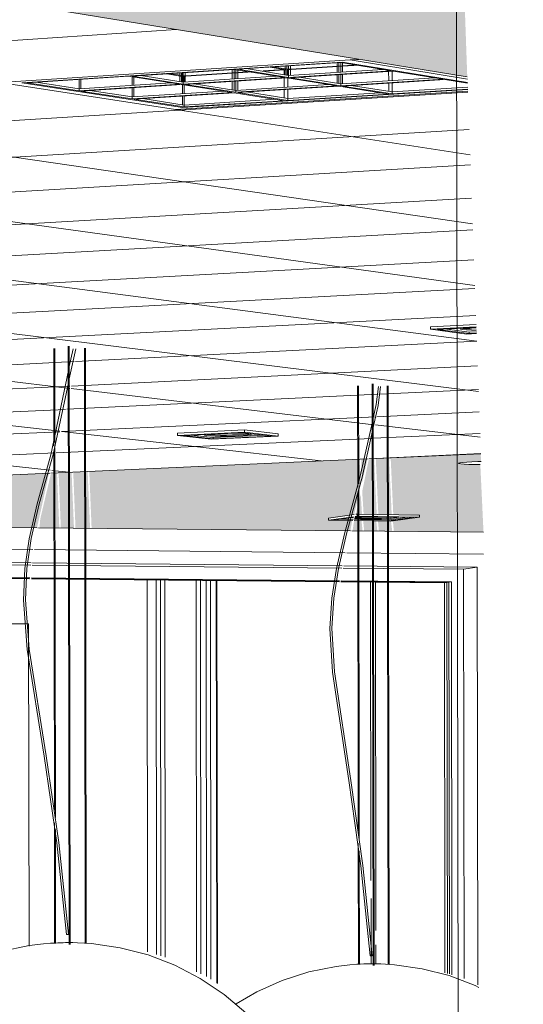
# Model space of a CAD drawing. Header units: metres. Extents: x -32 to 90, y -28 to 32.
# Tile 109 of 148: x 90.07523 to 90.07631, y 1.77811 to 1.78022. Entities that reach past the tile are written whole.
import ezdxf

# ---------------------------------------------------------------- set-up
doc = ezdxf.new("R2010")
doc.units = ezdxf.units.M
for name, color, linetype, lineweight in [('A-CLNG', 13, 'Continuous', 18), ('A-CLNG-PATT', 13, 'Continuous', 35), ('A-GLAZ', 151, 'Continuous', 18), ('A-WALL', 113, 'Continuous', 18), ('E-LITE-EQPM', 33, 'Continuous', 18)]:
    doc.layers.add(name, color=color, linetype=linetype, lineweight=lineweight)

# ---------------------------------------------------------------- blocks, each defined once
blk = doc.blocks.new('FP_67-3-RESTAURANTE- ÁREA DE REFEIÇÃO AMPLIADA')
at = {"layer": 'A-CLNG-PATT', "lineweight": 18}
for p, q in [((3.3240096, 1.7797845), (3.3211372, 1.7802019)), ((3.3211404, 1.780054), (3.3233728, 1.7802023)), ((3.3237467, 1.7801369), (3.3237661, 1.7801381)), ((3.3211439, 1.7798891), (3.3239995, 1.7800677)), ((3.3240144, 1.7796515), (3.3211405, 1.7800473)), ((3.3240043, 1.7799331), (3.3233714, 1.7800304)), ((3.3211455, 1.7798137), (3.3240024, 1.7799873)), ((3.3240186, 1.7795319), (3.3211435, 1.7799081)), ((3.321147, 1.7797425), (3.3240051, 1.7799113)), ((3.3216109, 1.7797018), (3.3240077, 1.7798395)), ((3.3240225, 1.7794236), (3.3211462, 1.7797822)), ((3.3216005, 1.7796366), (3.3240101, 1.7797714)), ((3.3215872, 1.7795747), (3.3240124, 1.7797069)), ((3.3227668, 1.7795792), (3.3240146, 1.7796455)), ((3.3231442, 1.7794301), (3.3215961, 1.7796144)), ((3.3215563, 1.7794597), (3.3240167, 1.7795872)), ((3.3231567, 1.779488), (3.3240186, 1.7795317)), ((3.3231229, 1.7793384), (3.3215719, 1.7795151)), ((3.3215404, 1.7794062), (3.3231537, 1.7794879)), ((3.3231479, 1.7794355), (3.3240205, 1.7794787)), ((3.3215263, 1.7793554), (3.3231443, 1.7794354)), ((3.3231016, 1.7792544), (3.3215458, 1.7794242)), ((3.3231379, 1.7793854), (3.3238071, 1.7794177)), ((3.3237978, 1.7793523), (3.323147, 1.7794298)), ((3.3238107, 1.7794179), (3.3240223, 1.7794281)), ((3.3215135, 1.7793069), (3.3231347, 1.7793852)), ((3.3238042, 1.7793694), (3.3240241, 1.7793798)), ((3.3231266, 1.7793374), (3.3238012, 1.7793693)), ((3.324026, 1.7793251), (3.3238013, 1.7793519)), ((3.3215143, 1.7792613), (3.3231226, 1.7793372)), ((3.3236846, 1.7792745), (3.3231267, 1.779338)), ((3.3237961, 1.779323), (3.3240257, 1.7793336)), ((3.3231151, 1.7792915), (3.3237922, 1.7793228)), ((3.3218117, 1.7792313), (3.3231119, 1.7792914)), ((3.3231423, 1.7792499), (3.3231054, 1.779254))]:
    blk.add_line(p, q, dxfattribs=at)

msp = doc.modelspace()

# ---------------------------------------------------------------- hatches: boundary and pattern name
at = {"layer": 'A-CLNG-PATT'}
h = msp.add_hatch(color=256, dxfattribs=at)
h.paths.add_polyline_path([(90.0762221, 1.7791209), (90.0762152, 1.7792668), (90.076169, 1.7792688), (90.0761683, 1.7792696), (90.076177, 1.7792713), (90.0762167, 1.7792737), (90.0762161, 1.7792897), (90.0760226, 1.7792809), (90.0760282, 1.7791588), (90.0760849, 1.779156), (90.076085, 1.7791536), (90.0760274, 1.7791448), (90.0760294, 1.7791229), (90.0762141, 1.779121)], flags=0)
h.paths.add_polyline_path([(90.076026, 1.7791229), (90.0760232, 1.7791448), (90.0759953, 1.7791448), (90.0759973, 1.7791232), (90.0760259, 1.7791229)], flags=0)
h.paths.add_polyline_path([(90.0759939, 1.7791232), (90.0759916, 1.7791453), (90.0759636, 1.7791448), (90.0759657, 1.7791235), (90.0759938, 1.7791232)], flags=0)
h.paths.add_polyline_path([(90.0759622, 1.7791235), (90.07596, 1.7791457), (90.0759439, 1.7791448), (90.0759407, 1.7791237), (90.0759621, 1.7791235)], flags=0)
h.paths.add_polyline_path([(90.075936, 1.7791238), (90.0759399, 1.779146), (90.0758894, 1.7791471), (90.0758893, 1.7791511), (90.0759445, 1.7791599), (90.0759587, 1.7792257), (90.0759556, 1.7792779), (90.0753749, 1.7792516), (90.0753799, 1.7791294), (90.0759332, 1.7791238)], flags=0)
h.paths.add_polyline_path([(90.0753766, 1.7791294), (90.0753714, 1.7792515), (90.0753404, 1.7792501), (90.0753453, 1.7791297), (90.0753765, 1.7791294)], flags=0)
h.paths.add_polyline_path([(90.075342, 1.7791298), (90.0753369, 1.7792499), (90.075309, 1.7792487), (90.0753138, 1.7791301), (90.0753419, 1.7791298)], flags=0)
h.paths.add_polyline_path([(90.0753105, 1.7791301), (90.0753055, 1.7792485), (90.0752922, 1.7792458), (90.0752695, 1.7791494), (90.075268, 1.7791305), (90.0753104, 1.7791301)], flags=0)
h.paths.add_polyline_path([(90.0752626, 1.7791306), (90.0752809, 1.7792134), (90.0752881, 1.7792477), (90.0742851, 1.7792026), (90.0738276, 1.7792487), (90.0738313, 1.7791752), (90.0738717, 1.7791812), (90.0740043, 1.7791783), (90.0740033, 1.7791747), (90.0739431, 1.779166), (90.0738296, 1.7791659), (90.0738309, 1.779145), (90.075261, 1.7791306)], flags=0)
h.paths.add_polyline_path([(90.0738277, 1.779145), (90.0738258, 1.7791676), (90.0738143, 1.7791685), (90.0738147, 1.7791724), (90.073827, 1.7791764), (90.0738239, 1.7792491), (90.0737868, 1.7792529), (90.0737901, 1.7791454), (90.0738275, 1.779145)], flags=0)
h.paths.add_polyline_path([(90.0737869, 1.7791454), (90.0737831, 1.7792532), (90.073756, 1.779256), (90.0737594, 1.7791457), (90.0737867, 1.7791454)], flags=0)
h.paths.add_polyline_path([(90.0737562, 1.7791457), (90.0737524, 1.7792563), (90.073693, 1.779262), (90.0736828, 1.7791937), (90.0736814, 1.7791465), (90.0737561, 1.7791457)], flags=0)
h.paths.add_polyline_path([(90.073676, 1.7791466), (90.0736763, 1.7791623), (90.0736795, 1.7791959), (90.0736873, 1.7792629), (90.0733454, 1.7792974), (90.0733485, 1.7791498), (90.0736759, 1.7791466)], flags=0)
h.paths.add_polyline_path([(90.0760216, 1.7791504), (90.076025, 1.7791526), (90.0760235, 1.7791532), (90.0760224, 1.779151), (90.0760217, 1.7791505)], flags=0)
h.paths.add_polyline_path([(90.0759576, 1.7791508), (90.0759563, 1.779152), (90.0759553, 1.7791508)], flags=0)
h.paths.add_polyline_path([(90.0760271, 1.7791512), (90.0760302, 1.7791537), (90.0760271, 1.7791517), (90.0760271, 1.7791514)], flags=0)
h.paths.add_polyline_path([(90.0759423, 1.7791512), (90.0759408, 1.7791526), (90.0759415, 1.7791514)], flags=0)
h.paths.add_polyline_path([(90.0749931, 1.7791553), (90.0748575, 1.7791576), (90.0748574, 1.7791616), (90.0749257, 1.7791704), (90.0750503, 1.7791667), (90.0750492, 1.779164), (90.0749966, 1.7791559)], flags=0)
h.paths.add_polyline_path([(90.0760248, 1.7791589), (90.0760192, 1.7792808), (90.0759906, 1.7792795), (90.0759961, 1.7791593), (90.0760247, 1.7791589)], flags=0)
h.paths.add_polyline_path([(90.0759926, 1.7791593), (90.0759872, 1.7792793), (90.0759755, 1.7792777), (90.0759614, 1.7792085), (90.0759645, 1.7791597), (90.0759926, 1.7791593)], flags=0)
h.paths.add_polyline_path([(90.0759475, 1.7791595), (90.075961, 1.7791599), (90.0759581, 1.7792032), (90.0759476, 1.7791599)], flags=0)
h.paths.add_polyline_path([(90.0749255, 1.7791613), (90.0749244, 1.7791625), (90.0749193, 1.7791614)], flags=0)
h.paths.add_polyline_path([(90.0739382, 1.7791717), (90.0739526, 1.7791749), (90.0739462, 1.7791744), (90.0739462, 1.7791744), (90.0739382, 1.7791717)], flags=0)
h.paths.add_polyline_path([(90.0738735, 1.7791721), (90.0738719, 1.7791736), (90.0738719, 1.7791721)], flags=0)
h.paths.add_polyline_path([(90.0687592, 1.7792012), (90.0702179, 1.7792768), (90.0702158, 1.7793274), (90.0690687, 1.7792664), (90.062775, 1.7797824), (90.0627724, 1.7797007), (90.0682171, 1.7792687), (90.0681843, 1.7792664), (90.0680632, 1.7792086), (90.0686687, 1.7792022)], flags=0)
h.paths.add_polyline_path([(90.0742928, 1.7792027), (90.0742928, 1.7792027), (90.0746553, 1.7792157)], flags=0)
h.paths.add_polyline_path([(90.0759608, 1.7792271), (90.0759728, 1.7792787), (90.0759591, 1.7792781), (90.0759605, 1.7792345)], flags=0)
h.paths.add_polyline_path([(90.0676226, 1.7841767), (90.0676291, 1.7841745), (90.0676592, 1.784164), (90.0676152, 1.7841555), (90.0676218, 1.7841745)], flags=0)
h.paths.add_polyline_path([(90.0670461, 1.7820176), (90.0670217, 1.782024), (90.0670499, 1.7820277), (90.0670465, 1.7820187)], flags=0)
h.paths.add_polyline_path([(90.0738675, 1.7807944), (90.0738561, 1.7807979), (90.0738811, 1.7808), (90.0738689, 1.780795)], flags=0)
h.paths.add_polyline_path([(90.0806436, 1.7807081), (90.0806545, 1.7807052), (90.0806375, 1.7807061), (90.0806434, 1.780708)], flags=0)
h.paths.add_polyline_path([(90.0784705, 1.7797032), (90.0796536, 1.7797645), (90.079651, 1.7798138), (90.0796012, 1.779813), (90.0795392, 1.7798257), (90.0795389, 1.7798303), (90.0796497, 1.779837), (90.0796394, 1.7800317), (90.079549, 1.7800497), (90.0811108, 1.78014), (90.0814357, 1.780065), (90.0944181, 1.7807934), (90.0944041, 1.7809086), (90.0930034, 1.7808276), (90.0930354, 1.7808263), (90.0929389, 1.7808208), (90.0929093, 1.7809789), (90.0930028, 1.7808276), (90.091475, 1.7898605), (90.0861505, 1.7898605), (90.091501, 1.7808153), (90.0836317, 1.7803506), (90.0529891, 1.7898605), (90.0492314, 1.7898605), (90.0487053, 1.7845891), (90.0579768, 1.7830747), (90.0580085, 1.7836382), (90.0530206, 1.7845326), (90.0589096, 1.7864978), (90.0676226, 1.7841767), (90.0628847, 1.7832761), (90.0628533, 1.7822781), (90.0702076, 1.7810769), (90.0702041, 1.7814513), (90.0670461, 1.7820176), (90.0728379, 1.7827874), (90.0763095, 1.7818626), (90.0732972, 1.7815548), (90.0733183, 1.7805688), (90.0761872, 1.7801002), (90.0761767, 1.780396), (90.0761138, 1.7803916), (90.0738746, 1.780795), (90.078787, 1.7812026), (90.0806434, 1.780708), (90.0784306, 1.7805535), (90.0784695, 1.7797236)], flags=0)
h.paths.add_polyline_path([(90.0796104, 1.7798228), (90.0796083, 1.7798255), (90.0796084, 1.7798235), (90.0796104, 1.7798228)], flags=0)
h.paths.add_polyline_path([(90.0790449, 1.7799146), (90.0789694, 1.7799284), (90.0789691, 1.7799347), (90.0791778, 1.7799443), (90.0792441, 1.7799319), (90.0792444, 1.7799257), (90.0790526, 1.779915)], flags=0)
h.paths.add_polyline_path([(90.0790444, 1.7799267), (90.0790421, 1.7799296), (90.0790416, 1.7799276), (90.0790444, 1.7799267)], flags=0)
h.paths.add_polyline_path([(90.0791676, 1.7799296), (90.0791726, 1.7799326), (90.0791674, 1.7799321), (90.0791675, 1.7799298)], flags=0)
h.paths.add_polyline_path([(90.0578091, 1.7800944), (90.0578144, 1.7801891), (90.0483437, 1.7809655), (90.0483318, 1.7808462), (90.0577906, 1.7800959)], flags=0)
h.paths.add_polyline_path([(90.081795, 1.7800995), (90.0817295, 1.7801152), (90.081729, 1.7801219), (90.0819568, 1.7801345), (90.0820203, 1.7801188), (90.0820207, 1.7801121), (90.081805, 1.7801)], flags=0)
h.paths.add_polyline_path([(90.0818044, 1.780113), (90.0818022, 1.780115), (90.081803, 1.7801137), (90.0818043, 1.7801131)], flags=0)
h.paths.add_polyline_path([(90.0819464, 1.780118), (90.0819463, 1.7801207), (90.0819463, 1.7801184), (90.0819463, 1.7801181)], flags=0)
h.paths.add_polyline_path([(90.0830324, 1.780169), (90.0829722, 1.7801871), (90.0829719, 1.7801925), (90.0832099, 1.780206), (90.0832689, 1.7801892), (90.0832694, 1.7801824), (90.0830435, 1.7801697)], flags=0)
h.paths.add_polyline_path([(90.0830466, 1.7801832), (90.0830443, 1.7801847), (90.0830463, 1.7801834), (90.0830466, 1.7801832)], flags=0)
h.paths.add_polyline_path([(90.0831943, 1.7801884), (90.0831958, 1.7801911), (90.0831942, 1.7801901), (90.0831943, 1.7801885)], flags=0)
h.paths.add_polyline_path([(90.0843319, 1.7802421), (90.0842778, 1.780261), (90.0842774, 1.7802666), (90.0845276, 1.7802808), (90.0845804, 1.7802631), (90.0845809, 1.7802561), (90.0843442, 1.7802428)], flags=0)
h.paths.add_polyline_path([(90.0845052, 1.7802624), (90.0845073, 1.7802658), (90.084505, 1.7802641), (90.0845052, 1.7802625)], flags=0)
h.paths.add_polyline_path([(90.0793279, 1.7802769), (90.0792436, 1.7802968), (90.0792433, 1.7803019), (90.0794724, 1.7803164), (90.0795557, 1.7802984), (90.079556, 1.7802913), (90.0793369, 1.7802775)], flags=0)
h.paths.add_polyline_path([(90.0793284, 1.7802921), (90.0793281, 1.780295), (90.0793249, 1.7802933), (90.0793284, 1.7802921)], flags=0)
h.paths.add_polyline_path([(90.0856983, 1.780319), (90.0856509, 1.7803388), (90.0856505, 1.7803445), (90.0859138, 1.7803594), (90.0859598, 1.7803391), (90.0859603, 1.7803337), (90.0857118, 1.7803197)], flags=0)
h.paths.add_polyline_path([(90.0858839, 1.7803402), (90.0858877, 1.7803437), (90.0858836, 1.7803433), (90.0858838, 1.7803403)], flags=0)
h.paths.add_polyline_path([(90.0761229, 1.780389), (90.0761138, 1.7803916), (90.0761298, 1.7803894)], flags=0)
h.paths.add_polyline_path([(90.08117, 1.7803926), (90.0810937, 1.780414), (90.0810934, 1.7804192), (90.0813406, 1.7804349), (90.0814157, 1.780414), (90.081416, 1.7804081), (90.0811807, 1.7803933)], flags=0)
h.paths.add_polyline_path([(90.0871368, 1.7803999), (90.087097, 1.7804207), (90.0870965, 1.7804266), (90.0873746, 1.780442), (90.0874122, 1.7804228), (90.0874129, 1.7804154), (90.0871516, 1.7804007)], flags=0)
h.paths.add_polyline_path([(90.0811779, 1.7804088), (90.0811757, 1.7804119), (90.0811758, 1.7804098), (90.0811779, 1.7804088)], flags=0)
h.paths.add_polyline_path([(90.0886533, 1.7804851), (90.088622, 1.7805071), (90.0886214, 1.7805131), (90.0889143, 1.7805297), (90.0889438, 1.7805091), (90.0889446, 1.7805015), (90.0886696, 1.7804861)], flags=0)
h.paths.add_polyline_path([(90.0902544, 1.7805752), (90.0902324, 1.7805995), (90.0902319, 1.7806045), (90.0905415, 1.780622), (90.0905613, 1.7806003), (90.0905622, 1.7805925), (90.0902723, 1.7805762)], flags=0)
h.paths.add_polyline_path([(90.0919473, 1.7806704), (90.091936, 1.7806949), (90.0919353, 1.7807012), (90.0922637, 1.7807182), (90.092273, 1.7806887), (90.091967, 1.7806715)], flags=0)
h.paths.add_polyline_path([(90.0920066, 1.7806875), (90.0920046, 1.780691), (90.0920028, 1.780689), (90.0920066, 1.7806875)], flags=0)
h.paths.add_polyline_path([(90.0922038, 1.7806987), (90.092206, 1.7807009), (90.0922036, 1.7807004), (90.0922037, 1.7806992)], flags=0)
h.paths.add_polyline_path([(90.0937401, 1.7807712), (90.0937395, 1.780792), (90.0937413, 1.7808037), (90.0940877, 1.7808228), (90.0940876, 1.7808068), (90.0940854, 1.7807906), (90.0937438, 1.7807714)], flags=0)
h.paths.add_polyline_path([(90.0938083, 1.7807893), (90.0938061, 1.7807918), (90.0938049, 1.7807909), (90.0938082, 1.7807893)], flags=0)
h.paths.add_polyline_path([(90.0940173, 1.7808011), (90.0940193, 1.7808042), (90.094017, 1.7808039), (90.0940172, 1.7808018)], flags=0)
h.paths.add_polyline_path([(90.078787, 1.7812026), (90.0787358, 1.7812033), (90.0787729, 1.7812064)], flags=0)
h.paths.add_polyline_path([(90.0748652, 1.7812214), (90.0747199, 1.7812522), (90.0747197, 1.7812615), (90.074993, 1.7812867), (90.075137, 1.7812555), (90.0751373, 1.7812462), (90.0748688, 1.7812218)], flags=0)
h.paths.add_polyline_path([(90.0748347, 1.7812488), (90.0748326, 1.7812522), (90.0748332, 1.7812507), (90.0748347, 1.7812488)], flags=0)
h.paths.add_polyline_path([(90.0737543, 1.7812822), (90.0737543, 1.7812822), (90.0742408, 1.7812822)], flags=0)
h.paths.add_polyline_path([(90.0770854, 1.7814232), (90.0769508, 1.7814572), (90.0769504, 1.7814669), (90.0772525, 1.7814947), (90.0773856, 1.7814603), (90.077386, 1.7814505), (90.0770958, 1.7814241)], flags=0)
h.paths.add_polyline_path([(90.0762871, 1.7818532), (90.0763097, 1.7818626), (90.0763231, 1.7818568), (90.0762875, 1.7818532)], flags=0)
h.paths.add_polyline_path([(90.0649699, 1.7824747), (90.064677, 1.7825281), (90.0646773, 1.7825403), (90.0649563, 1.782584), (90.0652476, 1.7825298), (90.0652474, 1.7825176), (90.0650085, 1.7824807)], flags=0)
h.paths.add_polyline_path([(90.0728379, 1.7827874), (90.0727766, 1.7827904), (90.0728042, 1.782794)], flags=0)
h.paths.add_polyline_path([(90.0672662, 1.7828298), (90.0669783, 1.7828907), (90.0669784, 1.7829037), (90.0672992, 1.7829532), (90.067583, 1.7828917), (90.0675829, 1.7828787), (90.067268, 1.78283)], flags=0)
h.paths.add_polyline_path([(90.0698977, 1.7832366), (90.0696194, 1.7833069), (90.0696194, 1.7833208), (90.0699859, 1.7833787), (90.0702223, 1.7833184), (90.0702223, 1.7833174), (90.0702625, 1.783307), (90.070262, 1.783293), (90.0699032, 1.7832375)], flags=0)

# ---------------------------------------------------------------- linework, layer by layer
at = {"layer": 'A-CLNG', "lineweight": 9}
for p, q in [((90.0733183, 1.7805688), (90.0761872, 1.7801002)), ((90.0751833, 1.7800884), (90.0759356, 1.7801369)), ((90.0759356, 1.7801369), (90.0761874, 1.7800958)), ((90.0755602, 1.7800304), (90.0751833, 1.7800884)), ((90.0761883, 1.7800697), (90.0755602, 1.7800304)), ((90.0759758, 1.7792791), (90.0762161, 1.77929)), ((90.0762161, 1.7792897), (90.0759758, 1.7792788)), ((90.0752924, 1.7792482), (90.0759728, 1.7792789)), ((90.0759728, 1.7792787), (90.0752924, 1.7792479)), ((90.0742851, 1.7792026), (90.0752899, 1.7792481)), ((90.0752898, 1.7792478), (90.0742869, 1.7792024)), ((90.0736803, 1.7791465), (90.0752626, 1.7791306)), ((90.0752658, 1.7791305), (90.075936, 1.7791238)), ((90.0759391, 1.7791238), (90.0762221, 1.7791209))]:
    msp.add_line(p, q, dxfattribs=at)
for points in [[(90.0762152, 1.7792668, 0), (90.0762022, 1.7792668, 0), (90.0761904, 1.779267, 0), (90.0761805, 1.7792674, 0), (90.0761732, 1.779268, 0), (90.076169, 1.7792688, 0), (90.0761683, 1.7792696, 0), (90.076171, 1.7792704, 0), (90.076177, 1.7792713, 0), (90.0761859, 1.779272, 0), (90.076197, 1.7792726, 0)], [(90.076197, 1.7792726, 0), (90.0762097, 1.7792731, 0), (90.0762167, 1.7792732, 0)]]:
    msp.add_polyline3d(points, dxfattribs=at)
at = {"layer": 'A-GLAZ', "lineweight": 9}
for p, q in [((90.0752539, 1.7790835), (90.0736805, 1.779099)), ((90.0759245, 1.7790769), (90.0752571, 1.7790835)), ((90.0762223, 1.779074), (90.0759283, 1.7790769)), ((90.073682, 1.7790703), (90.07525, 1.7790552)), ((90.0752496, 1.7790504), (90.0736825, 1.7790655)), ((90.0752532, 1.7790552), (90.0759185, 1.7790487)), ((90.0736849, 1.7790379), (90.0752468, 1.7790231)), ((90.0752464, 1.7790222), (90.0736851, 1.779037)), ((90.0736852, 1.7790364), (90.0752464, 1.7790216)), ((90.0752464, 1.7790207), (90.0736853, 1.7790355)), ((90.0759179, 1.779044), (90.0752525, 1.7790504)), ((90.0761789, 1.7790415), (90.0759206, 1.779044)), ((90.0759216, 1.7790487), (90.0762086, 1.7790459)), ((90.0762086, 1.7790459), (90.0761789, 1.7790415)), ((90.0761802, 1.778161), (90.0761789, 1.7790415)), ((90.0762086, 1.7790459), (90.0762099, 1.7781475)), ((90.0759127, 1.7790159), (90.0752505, 1.7790222)), ((90.0752505, 1.7790215), (90.0759126, 1.7790153)), ((90.0759125, 1.7790144), (90.0752505, 1.7790207)), ((90.0752506, 1.779023), (90.0759128, 1.7790167)), ((90.0755278, 1.7790193), (90.0755288, 1.77821)), ((90.0755383, 1.7782067), (90.0755373, 1.7790192)), ((90.0756044, 1.7790185), (90.0756055, 1.7781752)), ((90.0756148, 1.7781708), (90.0756137, 1.7790184)), ((90.075626, 1.7790183), (90.0756271, 1.7781653)), ((90.0756364, 1.7781594), (90.0756353, 1.7790182)), ((90.0756476, 1.7790181), (90.0756488, 1.778151)), ((90.0756491, 1.7790181), (90.0756503, 1.7781501)), ((90.0761381, 1.7790123), (90.0759156, 1.7790144)), ((90.0759157, 1.7790152), (90.0761435, 1.7790131)), ((90.0761476, 1.7790137), (90.0759158, 1.7790159)), ((90.0759159, 1.7790167), (90.076153, 1.7790145)), ((90.0759795, 1.7790144), (90.0759803, 1.7783719)), ((90.0759907, 1.7782643), (90.0759897, 1.7790143)), ((90.0761476, 1.7790137), (90.0761381, 1.7790123)), ((90.0761476, 1.7790137), (90.0761435, 1.7790131)), ((90.0761435, 1.7790131), (90.0761447, 1.778172)), ((90.076153, 1.7790145), (90.0761476, 1.7790137)), ((90.0761488, 1.7781708), (90.0761476, 1.7790137)), ((90.076153, 1.7790145), (90.0761542, 1.7781692)), ((90.0761393, 1.7781729), (90.0761381, 1.7790123)), ((90.0752445, 1.7789237), (90.0737031, 1.7789375)), ((90.0752454, 1.7782306), (90.0752445, 1.7789237)), ((90.0759804, 1.7783334), (90.0759806, 1.7781932)), ((90.0759908, 1.7781936), (90.0759908, 1.7782337))]:
    msp.add_line(p, q, dxfattribs=at)
at = {"layer": 'A-WALL', "lineweight": 9}
for p, q in [((90.0761706, 1.7758075), (90.0761632, 1.780988)), ((90.0736805, 1.779099), (90.0752539, 1.7790835)), ((90.0752571, 1.7790835), (90.0759245, 1.7790769)), ((90.0759283, 1.7790769), (90.0762223, 1.779074)), ((90.0754993, 1.7790195), (90.0755003, 1.7782183)), ((90.0755196, 1.7782127), (90.0755186, 1.7790194)), ((90.0759897, 1.7790143), (90.0759907, 1.7782643)), ((90.0737031, 1.7789375), (90.0752445, 1.7789237)), ((90.0752445, 1.7789237), (90.0752454, 1.7782306)), ((90.0759908, 1.7782337), (90.0759908, 1.7781936))]:
    msp.add_line(p, q, dxfattribs=at)
at = {"layer": 'E-LITE-EQPM', "lineweight": 9}
for p, q in [((90.0759356, 1.7801369), (90.0751833, 1.7800884)), ((90.0761874, 1.7800958), (90.0759356, 1.7801369)), ((90.0759194, 1.7801323), (90.0752301, 1.7800879)), ((90.0752301, 1.7800879), (90.0759194, 1.7801323)), ((90.0759194, 1.7801323), (90.0752301, 1.7800879)), ((90.0754667, 1.7801022), (90.0756859, 1.7801164)), ((90.0756822, 1.7801167), (90.0756822, 1.7800962)), ((90.0756859, 1.7801164), (90.0757955, 1.7800989)), ((90.0756861, 1.7800964), (90.075686, 1.7801169)), ((90.0756899, 1.7800966), (90.0756899, 1.7801166)), ((90.0756938, 1.7801169), (90.0759153, 1.7801311)), ((90.0758033, 1.7800994), (90.0756938, 1.7801169)), ((90.0756938, 1.7800969), (90.0756938, 1.7801161)), ((90.0757123, 1.7801182), (90.0758033, 1.7801036)), ((90.0758033, 1.7801036), (90.0757123, 1.7801182)), ((90.0757488, 1.7801135), (90.0757937, 1.7801163)), ((90.0757937, 1.7801155), (90.0757526, 1.7801129)), ((90.0757937, 1.7801163), (90.0757596, 1.7801218)), ((90.0757674, 1.7801223), (90.075797, 1.7801175)), ((90.0757937, 1.7801163), (90.0757937, 1.7801061)), ((90.0757971, 1.7801157), (90.0757937, 1.7801155)), ((90.0757955, 1.7801241), (90.0757955, 1.7801049)), ((90.075797, 1.7801175), (90.0758014, 1.7801168)), ((90.0758044, 1.7801162), (90.075799, 1.7801158)), ((90.0757994, 1.7801043), (90.0757994, 1.7801244)), ((90.0758014, 1.7801168), (90.0758088, 1.7801173)), ((90.0758014, 1.7801048), (90.0758014, 1.7801168)), ((90.0758033, 1.7801246), (90.0758033, 1.7801036)), ((90.0758033, 1.7801036), (90.0760054, 1.7801165)), ((90.0760054, 1.7801165), (90.0758033, 1.7801036)), ((90.0758088, 1.7801165), (90.0758049, 1.7801162)), ((90.0758072, 1.780105), (90.0758072, 1.7801244)), ((90.0758088, 1.7801173), (90.0759083, 1.7801237)), ((90.0759084, 1.7801229), (90.0758088, 1.7801165)), ((90.0759075, 1.7801311), (90.0759076, 1.7801106)), ((90.0759083, 1.7801237), (90.07592, 1.7801245)), ((90.07592, 1.7801236), (90.0759084, 1.7801229)), ((90.0759114, 1.7801108), (90.0759114, 1.7801314)), ((90.0759153, 1.7801317), (90.0759154, 1.7801111)), ((90.0759153, 1.7801311), (90.076024, 1.7801134)), ((90.0759192, 1.7801113), (90.0759192, 1.7801314)), ((90.0761876, 1.7800886), (90.0759194, 1.7801323)), ((90.0759194, 1.7801323), (90.0761876, 1.7800886)), ((90.0761876, 1.7800886), (90.0759194, 1.7801323)), ((90.07592, 1.7801245), (90.0759496, 1.7801264)), ((90.0759551, 1.7801259), (90.07592, 1.7801236)), ((90.0752418, 1.7800878), (90.0754589, 1.7801017)), ((90.075353, 1.7800749), (90.075353, 1.7800961)), ((90.075357, 1.7800763), (90.0753569, 1.7800963)), ((90.0754589, 1.7801017), (90.0755693, 1.7800844)), ((90.075577, 1.7800849), (90.0754667, 1.7801022)), ((90.0754667, 1.7800824), (90.0754667, 1.7801014)), ((90.0754706, 1.7800826), (90.0754706, 1.7801007)), ((90.0754857, 1.7801035), (90.075577, 1.7800892)), ((90.075577, 1.7800892), (90.0754857, 1.7801035)), ((90.0755708, 1.7801022), (90.0755371, 1.7801075)), ((90.0755447, 1.780108), (90.0755707, 1.7801039)), ((90.0755692, 1.7801093), (90.0755693, 1.7800904)), ((90.0755707, 1.7801039), (90.0755785, 1.7801026)), ((90.0755752, 1.7801015), (90.0755708, 1.7801022)), ((90.0755732, 1.7800898), (90.0755732, 1.7801096)), ((90.0755752, 1.7801103), (90.0755752, 1.7801032)), ((90.0755752, 1.7801032), (90.0755753, 1.7800903)), ((90.0755752, 1.780101), (90.0755753, 1.7800903)), ((90.075577, 1.7800892), (90.075577, 1.7801098)), ((90.075577, 1.7800892), (90.0757767, 1.7801019)), ((90.0757767, 1.7801019), (90.075577, 1.7800892)), ((90.0757955, 1.7800989), (90.075577, 1.7800849)), ((90.075579, 1.7801026), (90.0755824, 1.7801028)), ((90.075579, 1.78009), (90.075579, 1.7801026)), ((90.0755825, 1.7801019), (90.075579, 1.7801017)), ((90.0755809, 1.7800906), (90.0755809, 1.7801101)), ((90.075581, 1.7800843), (90.0757994, 1.7800982)), ((90.0755824, 1.7801028), (90.0756829, 1.7801092)), ((90.075683, 1.7801084), (90.0755825, 1.7801019)), ((90.0756829, 1.7801092), (90.0756945, 1.78011)), ((90.0756945, 1.7801091), (90.075683, 1.7801084)), ((90.0756945, 1.78011), (90.0757221, 1.7801118)), ((90.075726, 1.7801111), (90.0756945, 1.7801091)), ((90.0757937, 1.7800984), (90.0757937, 1.7800782)), ((90.0757994, 1.7800982), (90.0759076, 1.780081)), ((90.0758014, 1.7800787), (90.0758014, 1.7800998)), ((90.076024, 1.7801134), (90.0758033, 1.7800994)), ((90.0758033, 1.7801036), (90.0758033, 1.7800994)), ((90.0758072, 1.7800987), (90.0760279, 1.7801128)), ((90.0759154, 1.7800815), (90.0758072, 1.7800987)), ((90.0758261, 1.7801), (90.0759154, 1.7800857)), ((90.0759154, 1.7800857), (90.0758261, 1.7801)), ((90.0759076, 1.7801054), (90.0759076, 1.780087)), ((90.0759114, 1.7800864), (90.0759114, 1.7801056)), ((90.0759154, 1.7801059), (90.0759154, 1.7800857)), ((90.0759154, 1.7800857), (90.0761167, 1.7800984)), ((90.0761167, 1.7800984), (90.0759154, 1.7800857)), ((90.0761353, 1.7800954), (90.0759154, 1.7800815)), ((90.0759192, 1.7800871), (90.0759192, 1.7801066)), ((90.0759192, 1.7800808), (90.0761391, 1.7800947)), ((90.0760182, 1.7801128), (90.0760183, 1.7800925)), ((90.076026, 1.7801132), (90.076026, 1.780093)), ((90.0760279, 1.7801128), (90.0761353, 1.7800954)), ((90.0761391, 1.7800947), (90.0761877, 1.7800868)), ((90.0751833, 1.7800884), (90.0755602, 1.7800304)), ((90.0752301, 1.7800879), (90.0755753, 1.7800347)), ((90.0755753, 1.7800347), (90.0752301, 1.7800879)), ((90.0752301, 1.7800879), (90.0755753, 1.7800347)), ((90.075353, 1.7800706), (90.0752418, 1.7800878)), ((90.0752611, 1.7800891), (90.075353, 1.7800749)), ((90.075353, 1.7800749), (90.0752611, 1.7800891)), ((90.075353, 1.7800749), (90.0755504, 1.7800875)), ((90.0755504, 1.7800875), (90.075353, 1.7800749)), ((90.0755693, 1.7800844), (90.075353, 1.7800706)), ((90.075353, 1.7800706), (90.075353, 1.7800749)), ((90.075357, 1.78007), (90.0755732, 1.7800838)), ((90.0753758, 1.7800713), (90.0754668, 1.7800573)), ((90.0754668, 1.7800573), (90.0753758, 1.7800713)), ((90.0754668, 1.7800573), (90.0754667, 1.7800773)), ((90.0754707, 1.7800587), (90.0754706, 1.7800775)), ((90.0755732, 1.7800838), (90.0756822, 1.7800667)), ((90.0755753, 1.7800853), (90.0755753, 1.7800644)), ((90.0755753, 1.7800853), (90.0755753, 1.7800644)), ((90.0755753, 1.7800347), (90.0761882, 1.7800731)), ((90.0761882, 1.7800731), (90.0755753, 1.7800347)), ((90.0755753, 1.7800347), (90.0761882, 1.7800731)), ((90.075577, 1.7800849), (90.075577, 1.7800892)), ((90.0755791, 1.7800647), (90.075579, 1.7800838)), ((90.07569, 1.7800672), (90.075581, 1.7800843)), ((90.0756, 1.7800856), (90.0756899, 1.7800714)), ((90.0756899, 1.7800714), (90.0756, 1.7800856)), ((90.0756822, 1.780091), (90.0756822, 1.7800727)), ((90.0756861, 1.7800721), (90.0756861, 1.7800913)), ((90.0756899, 1.7800714), (90.0756899, 1.7800919)), ((90.0756899, 1.7800714), (90.0758889, 1.780084)), ((90.0758889, 1.780084), (90.0756899, 1.7800714)), ((90.07569, 1.7800672), (90.0756899, 1.7800714)), ((90.0759076, 1.780081), (90.07569, 1.7800672)), ((90.0756938, 1.7800728), (90.0756938, 1.7800922)), ((90.0756938, 1.7800666), (90.0759114, 1.7800803)), ((90.0757937, 1.7800736), (90.0757938, 1.7800551)), ((90.0758015, 1.7800539), (90.0758014, 1.7800745)), ((90.0759114, 1.7800803), (90.0760183, 1.7800633)), ((90.0759154, 1.7800857), (90.0759154, 1.7800815)), ((90.0760261, 1.7800638), (90.0759192, 1.7800808)), ((90.0759377, 1.7800821), (90.0760261, 1.780068)), ((90.0760261, 1.780068), (90.0759377, 1.7800821)), ((90.0760183, 1.7800877), (90.0760183, 1.7800693)), ((90.076026, 1.7800883), (90.0760261, 1.780068)), ((90.0760261, 1.780068), (90.0761882, 1.7800782)), ((90.0761882, 1.7800782), (90.0760261, 1.780068)), ((90.0761882, 1.7800739), (90.0760261, 1.7800638)), ((90.0754668, 1.7800531), (90.075357, 1.78007)), ((90.0754668, 1.7800573), (90.0756634, 1.7800697)), ((90.0756634, 1.7800697), (90.0754668, 1.7800573)), ((90.0756822, 1.7800667), (90.0754668, 1.7800531)), ((90.0754668, 1.7800531), (90.0754668, 1.7800573)), ((90.0754707, 1.7800525), (90.0756861, 1.7800661)), ((90.0755791, 1.7800358), (90.0754707, 1.7800525)), ((90.0754898, 1.7800537), (90.0755791, 1.7800399)), ((90.0755791, 1.7800399), (90.0754898, 1.7800537)), ((90.0755602, 1.7800304), (90.0761883, 1.7800697)), ((90.0755753, 1.7800602), (90.0755753, 1.7800405)), ((90.0755753, 1.7800602), (90.0755753, 1.7800405)), ((90.0755791, 1.7800399), (90.0755791, 1.78006)), ((90.0755791, 1.7800399), (90.075775, 1.7800522)), ((90.075775, 1.7800522), (90.0755791, 1.7800399)), ((90.0756861, 1.7800661), (90.0757938, 1.7800492)), ((90.0758015, 1.7800497), (90.0756938, 1.7800666)), ((90.0757124, 1.7800679), (90.0758015, 1.7800539)), ((90.0758015, 1.7800539), (90.0757124, 1.7800679)), ((90.0758015, 1.7800539), (90.0759997, 1.7800663)), ((90.0759997, 1.7800663), (90.0758015, 1.7800539)), ((90.0760183, 1.7800633), (90.0758015, 1.7800497)), ((90.0758015, 1.7800497), (90.0758015, 1.7800539)), ((90.0760261, 1.780068), (90.0760261, 1.7800638)), ((90.0757938, 1.7800492), (90.0755791, 1.7800358)), ((90.0755791, 1.7800358), (90.0755791, 1.7800399)), ((90.0761084, 1.779563), (90.0762062, 1.7795681)), ((90.0761084, 1.7795576), (90.0761084, 1.779563)), ((90.0762062, 1.7795626), (90.0761084, 1.7795576)), ((90.0761084, 1.7795576), (90.0761862, 1.7795473)), ((90.0761234, 1.7795574), (90.0762062, 1.7795617)), ((90.0761915, 1.7795485), (90.0761234, 1.7795574)), ((90.0761383, 1.7795582), (90.0761915, 1.7795512)), ((90.0761862, 1.7795473), (90.0762067, 1.7795484)), ((90.0761915, 1.7795512), (90.0762067, 1.779552)), ((90.0761915, 1.7795485), (90.0761915, 1.7795512)), ((90.0762067, 1.7795493), (90.0761915, 1.7795485)), ((90.0753314, 1.7782341), (90.0753298, 1.7795209)), ((90.075332, 1.7795209), (90.0753336, 1.7782341)), ((90.0752988, 1.7793063), (90.0752985, 1.7795162)), ((90.0753007, 1.7795163), (90.075301, 1.7793137)), ((90.0753319, 1.7794507), (90.0753458, 1.7795157)), ((90.075332, 1.7794777), (90.07534, 1.7795158)), ((90.075366, 1.7782364), (90.0753644, 1.7795166)), ((90.0753666, 1.7795166), (90.0753682, 1.7782363)), ((90.0759847, 1.7781887), (90.075983, 1.7794399)), ((90.0759851, 1.7794399), (90.0759868, 1.7781887)), ((90.0760169, 1.778191), (90.0760152, 1.7794359)), ((90.0760173, 1.7794359), (90.076019, 1.7781909)), ((90.0759518, 1.7792178), (90.0759515, 1.7794356)), ((90.0759536, 1.7794356), (90.0759539, 1.7792253)), ((90.0755646, 1.7793342), (90.0757088, 1.779341)), ((90.0755646, 1.7793342), (90.0755647, 1.7793293)), ((90.0757088, 1.779336), (90.0755647, 1.7793293)), ((90.0755782, 1.7793292), (90.0757043, 1.7793351)), ((90.0757043, 1.7793351), (90.0757673, 1.7793278)), ((90.0757088, 1.779341), (90.0757808, 1.7793326)), ((90.0757088, 1.779341), (90.0757088, 1.779336)), ((90.0757808, 1.7793277), (90.0757088, 1.779336)), ((90.0757148, 1.7793302), (90.0757206, 1.7793305)), ((90.0757206, 1.7793305), (90.0757148, 1.7793302)), ((90.0757808, 1.7793277), (90.0757808, 1.7793326)), ((90.0755647, 1.7793293), (90.075637, 1.779321)), ((90.0756414, 1.7793219), (90.0755782, 1.7793292)), ((90.0755932, 1.7793299), (90.0756414, 1.7793244)), ((90.075637, 1.779321), (90.0757808, 1.7793277)), ((90.0756414, 1.7793244), (90.0757524, 1.7793295)), ((90.0757673, 1.7793278), (90.0756414, 1.7793219)), ((90.0756414, 1.7793244), (90.0756414, 1.7793219)), ((90.0752998, 1.7785234), (90.0752988, 1.7792949)), ((90.075301, 1.7793026), (90.075302, 1.7785077)), ((90.0759528, 1.7784784), (90.0759518, 1.7792064)), ((90.0759539, 1.7792147), (90.075955, 1.7784627)), ((90.0758893, 1.7791511), (90.0759443, 1.779159)), ((90.075943, 1.7791543), (90.0758893, 1.7791466)), ((90.0758893, 1.7791511), (90.0758893, 1.7791466)), ((90.0758893, 1.7791466), (90.0759413, 1.7791459)), ((90.0759015, 1.7791471), (90.0759426, 1.7791529)), ((90.0759413, 1.7791465), (90.0759015, 1.7791471)), ((90.0759157, 1.7791491), (90.0759418, 1.7791487)), ((90.0759439, 1.7791459), (90.0760231, 1.7791448)), ((90.0760186, 1.7791455), (90.0759443, 1.7791465)), ((90.0759445, 1.7791487), (90.0760186, 1.7791477)), ((90.0759454, 1.7791509), (90.0759576, 1.7791508)), ((90.0759576, 1.7791508), (90.0759454, 1.7791509)), ((90.0759459, 1.7791534), (90.075955, 1.7791547)), ((90.0759505, 1.7791554), (90.0759462, 1.7791548)), ((90.0759475, 1.7791595), (90.0759505, 1.7791599)), ((90.0759505, 1.7791599), (90.0760848, 1.779158)), ((90.0759505, 1.7791599), (90.0759505, 1.7791563)), ((90.0760848, 1.7791535), (90.0759505, 1.7791554)), ((90.075955, 1.7791547), (90.0760726, 1.7791531)), ((90.0760186, 1.7791477), (90.0760582, 1.7791533)), ((90.0760726, 1.7791531), (90.0760186, 1.7791455)), ((90.0760186, 1.7791455), (90.0760186, 1.7791477)), ((90.0760216, 1.7791504), (90.0760408, 1.7791531)), ((90.0760408, 1.7791531), (90.0760216, 1.7791504)), ((90.0760231, 1.7791448), (90.0760848, 1.7791535)), ((90.0760848, 1.779158), (90.0760848, 1.7791535)), ((90.0753001, 1.7782366), (90.0752998, 1.7784956)), ((90.075302, 1.7784816), (90.0753023, 1.7782365)), ((90.0759532, 1.7781912), (90.0759529, 1.7784525)), ((90.075955, 1.7784348), (90.0759553, 1.778191))]:
    msp.add_line(p, q, dxfattribs=at)
for points in [[(90.0762064, 1.7795552, 0), (90.0761966, 1.7795555, 0), (90.0761857, 1.779556, 0), (90.0761777, 1.7795567, 0), (90.0761731, 1.7795576, 0), (90.0761723, 1.7795587, 0), (90.0761753, 1.7795597, 0), (90.0761784, 1.7795603, 0)], [(90.0761754, 1.7795598, 0), (90.0761777, 1.7795594, 0), (90.0761857, 1.7795587, 0), (90.0761966, 1.7795582, 0), (90.0762064, 1.779558, 0)], [(90.0762064, 1.779558, 0), (90.0761966, 1.7795582, 0), (90.0761857, 1.7795587, 0), (90.0761777, 1.7795594, 0), (90.0761754, 1.7795598, 0)], [(90.075326, 1.7782558, 0), (90.0753049, 1.7784528, 0), (90.075278, 1.7786391, 0), (90.0752416, 1.7788686, 0), (90.0752332, 1.778975, 0), (90.0752362, 1.7790429, 0), (90.0752457, 1.7791071, 0), (90.0752629, 1.7791823, 0), (90.0752923, 1.7792875, 0), (90.0753301, 1.7794687, 0)], [(90.0753304, 1.7782562, 0), (90.0753093, 1.7784533, 0), (90.0752824, 1.7786397, 0), (90.0752459, 1.7788692, 0), (90.0752376, 1.7789755, 0), (90.0752406, 1.7790431, 0), (90.0752502, 1.7791072, 0), (90.0752675, 1.7791824, 0), (90.0752971, 1.7792882, 0), (90.0753301, 1.7794426, 0)], [(90.0759851, 1.7793466, 0), (90.0759957, 1.7793939, 0), (90.0760007, 1.7794346, 0)], [(90.0759851, 1.7793661, 0), (90.0759917, 1.7793956, 0), (90.0759964, 1.7794345, 0)], [(90.0759786, 1.7782098, 0), (90.0759585, 1.7784036, 0), (90.0759327, 1.7785867, 0), (90.0758977, 1.7788199, 0), (90.0758921, 1.778914, 0), (90.075896, 1.7789788, 0), (90.0759062, 1.7790433, 0), (90.0759243, 1.7791206, 0), (90.0759564, 1.7792386, 0), (90.0759834, 1.7793587, 0)], [(90.0756953, 1.7793283, 0), (90.0756829, 1.7793279, 0), (90.0756698, 1.7793276, 0), (90.0756569, 1.7793276, 0), (90.0756451, 1.7793278, 0), (90.0756352, 1.7793282, 0), (90.0756278, 1.7793288, 0), (90.0756235, 1.7793296, 0), (90.0756225, 1.7793304, 0), (90.075625, 1.7793313, 0), (90.075625, 1.7793313, 0)], [(90.0756278, 1.7793313, 0), (90.0756352, 1.7793307, 0), (90.0756451, 1.7793303, 0), (90.0756569, 1.7793301, 0), (90.0756698, 1.7793301, 0), (90.0756829, 1.7793303, 0), (90.0756953, 1.7793308, 0)], [(90.0756953, 1.7793308, 0), (90.0756829, 1.7793303, 0), (90.0756698, 1.7793301, 0), (90.0756569, 1.7793301, 0), (90.0756451, 1.7793303, 0), (90.0756352, 1.7793307, 0), (90.0756278, 1.7793313, 0), (90.0756278, 1.7793313, 0)], [(90.0756865, 1.7793343, 0), (90.0756887, 1.7793343, 0), (90.0757005, 1.7793341, 0), (90.0757104, 1.7793337, 0), (90.0757178, 1.779333, 0), (90.0757221, 1.7793323, 0), (90.075723, 1.7793315, 0), (90.0757205, 1.7793306, 0), (90.0757147, 1.7793297, 0), (90.0757061, 1.779329, 0), (90.0756953, 1.7793283, 0)], [(90.0756953, 1.7793308, 0), (90.0757061, 1.7793314, 0), (90.0757147, 1.7793322, 0), (90.0757183, 1.7793327, 0)], [(90.0757183, 1.7793327, 0), (90.0757147, 1.7793322, 0), (90.0757061, 1.7793314, 0), (90.0756953, 1.7793308, 0)], [(90.0759828, 1.7782101, 0), (90.0759627, 1.778404, 0), (90.0759369, 1.7785873, 0), (90.0759019, 1.7788205, 0), (90.0758964, 1.7789144, 0), (90.0759003, 1.7789789, 0), (90.0759106, 1.7790433, 0), (90.0759287, 1.7791207, 0), (90.0759611, 1.7792397, 0), (90.0759834, 1.7793391, 0)], [(90.075941, 1.7791514, 0), (90.0759414, 1.7791522, 0), (90.0759414, 1.7791522, 0)], [(90.0759677, 1.7791496, 0), (90.0759575, 1.7791498, 0), (90.0759493, 1.7791502, 0), (90.075945, 1.7791506, 0)], [(90.0759455, 1.7791528, 0), (90.0759493, 1.7791525, 0), (90.0759575, 1.7791521, 0), (90.0759677, 1.7791518, 0)], [(90.0759677, 1.7791518, 0), (90.0759575, 1.7791521, 0), (90.0759493, 1.7791525, 0), (90.0759455, 1.7791528, 0)], [(90.0759457, 1.779153, 0), (90.0759514, 1.7791536, 0), (90.0759602, 1.7791542, 0), (90.0759682, 1.7791546, 0)], [(90.0759677, 1.7791518, 0), (90.0759792, 1.7791518, 0), (90.0759912, 1.7791519, 0), (90.0760029, 1.7791522, 0), (90.0760135, 1.7791527, 0), (90.0760224, 1.7791533, 0), (90.076027, 1.7791538, 0)], [(90.076027, 1.7791538, 0), (90.0760224, 1.7791533, 0), (90.0760135, 1.7791527, 0), (90.0760029, 1.7791522, 0), (90.0759912, 1.7791519, 0), (90.0759792, 1.7791518, 0), (90.0759677, 1.7791518, 0)], [(90.0760328, 1.7791532, 0), (90.0760323, 1.7791525, 0), (90.0760288, 1.7791517, 0), (90.0760224, 1.7791511, 0), (90.0760135, 1.7791505, 0), (90.0760029, 1.77915, 0), (90.0759912, 1.7791497, 0), (90.0759792, 1.7791495, 0), (90.0759677, 1.7791496, 0)], [(90.0753302, 1.7782561, 0), (90.0753299, 1.778256, 0), (90.0753294, 1.7782559, 0), (90.0753289, 1.7782558, 0), (90.0753284, 1.7782557, 0), (90.0753278, 1.7782557, 0), (90.0753273, 1.7782557, 0), (90.0753268, 1.7782557, 0), (90.0753264, 1.7782557, 0), (90.0753262, 1.7782557, 0), (90.0753261, 1.7782558, 0), (90.0753261, 1.7782559, 0), (90.0753263, 1.778256, 0)], [(90.0753263, 1.778256, 0), (90.0753266, 1.7782561, 0), (90.0753271, 1.7782562, 0)], [(90.0753292, 1.7782564, 0), (90.0753297, 1.7782564, 0), (90.0753301, 1.7782563, 0), (90.0753303, 1.7782563, 0), (90.0753304, 1.7782562, 0), (90.0753304, 1.7782562, 0), (90.0753302, 1.7782561, 0)], [(90.0753185, 1.7782381, 0), (90.0753147, 1.778238, 0), (90.075307, 1.7782377, 0), (90.0752993, 1.7782373, 0), (90.0752915, 1.7782368, 0), (90.0752762, 1.7782355, 0), (90.0752455, 1.7782317, 0), (90.0751851, 1.7782188, 0), (90.0751265, 1.7781994, 0), (90.0750705, 1.7781736, 0), (90.0750179, 1.7781418, 0), (90.0749693, 1.7781044, 0), (90.0749253, 1.778062, 0), (90.0748864, 1.7780149, 0), (90.0748532, 1.7779639, 0), (90.0748261, 1.7779096, 0), (90.0748055, 1.7778526, 0), (90.0747914, 1.7777938, 0), (90.0747843, 1.7777338, 0), (90.0747833, 1.7777023, 0)], [(90.0758769, 1.7777056, 0), (90.0758731, 1.7777663, 0), (90.0758624, 1.7778262, 0), (90.0758448, 1.7778845, 0), (90.0758205, 1.7779404, 0), (90.0757899, 1.7779933, 0), (90.0757534, 1.7780424, 0), (90.0757115, 1.7780871, 0), (90.0756647, 1.7781269, 0), (90.0756135, 1.7781612, 0), (90.0755588, 1.7781895, 0), (90.0755011, 1.7782117, 0), (90.0754413, 1.7782272, 0), (90.07538, 1.7782361, 0), (90.0753494, 1.7782379, 0), (90.0753395, 1.7782382, 0), (90.0753325, 1.7782382, 0), (90.0753289, 1.7782382, 0), (90.075324, 1.7782382, 0), (90.0753189, 1.7782381, 0), (90.0753185, 1.7782381, 0)], [(90.0759826, 1.77821, 0), (90.0759823, 1.7782099, 0), (90.0759819, 1.7782098, 0), (90.0759814, 1.7782098, 0), (90.0759809, 1.7782097, 0), (90.0759803, 1.7782096, 0), (90.0759798, 1.7782096, 0), (90.0759794, 1.7782096, 0), (90.075979, 1.7782096, 0), (90.0759787, 1.7782097, 0), (90.0759786, 1.7782098, 0), (90.0759787, 1.7782098, 0), (90.0759788, 1.7782099, 0)], [(90.0759788, 1.7782099, 0), (90.0759791, 1.77821, 0), (90.0759795, 1.7782101, 0)], [(90.0759816, 1.7782103, 0), (90.0759821, 1.7782103, 0), (90.0759825, 1.7782103, 0), (90.0759827, 1.7782102, 0), (90.0759828, 1.7782102, 0), (90.0759828, 1.7782101, 0), (90.0759826, 1.77821, 0)], [(90.0759722, 1.7781927, 0), (90.0759685, 1.7781926, 0), (90.0759647, 1.7781925, 0), (90.0759572, 1.7781921, 0), (90.0759498, 1.7781917, 0), (90.0759349, 1.7781906, 0), (90.0759052, 1.7781871, 0), (90.0758465, 1.7781752, 0), (90.0757896, 1.7781569, 0), (90.0757352, 1.7781325, 0), (90.0756909, 1.7781063, 0)], [(90.0762123, 1.7781416, 0), (90.0762041, 1.7781459, 0), (90.0761482, 1.7781672, 0), (90.0760902, 1.7781822, 0), (90.0760309, 1.7781907, 0), (90.0760015, 1.7781925, 0), (90.0759923, 1.7781927, 0), (90.0759887, 1.7781928, 0), (90.0759838, 1.7781928, 0), (90.0759779, 1.7781928, 0), (90.0759726, 1.7781927, 0), (90.0759722, 1.7781927, 0)]]:
    msp.add_polyline3d(points, dxfattribs=at)

# ---------------------------------------------------------------- block references
at = {"layer": 'A-CLNG'}
msp.add_blockref('FP_67-3-RESTAURANTE- ÁREA DE REFEIÇÃO AMPLIADA', (86.7521889, 0), dxfattribs=at)

doc.saveas('drawing.dxf')
